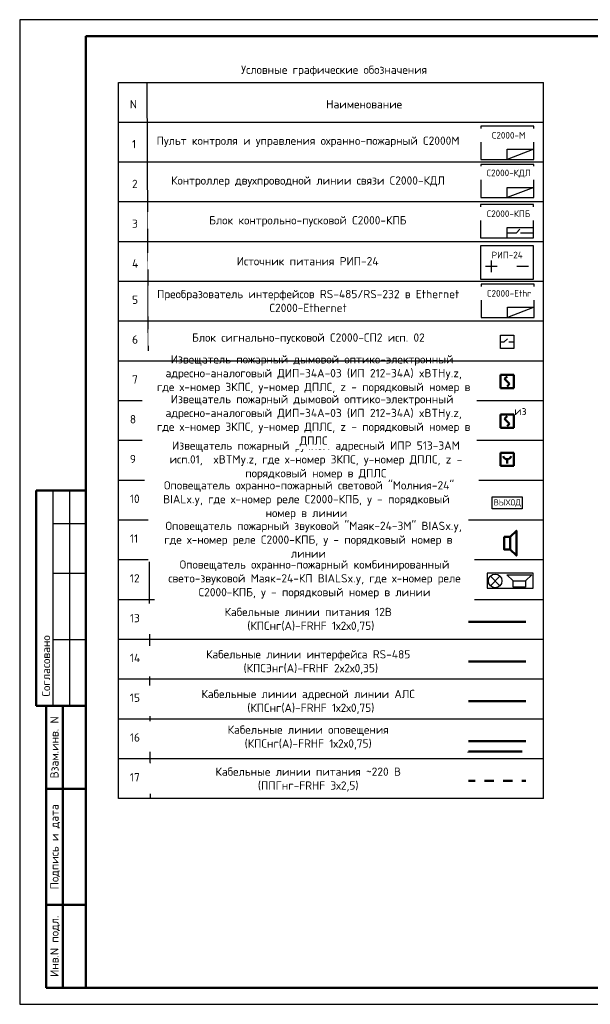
# Paper-space layout 'СО4' of a CAD drawing. Header units: millimetres. Extents: x -251634 to 540694, y -6316 to 23384.
# Tile 1 of 4: x -251634 to -234406, y -6316 to 23384. Entities that reach past the tile are written whole.
import ezdxf
from ezdxf.enums import TextEntityAlignment as Align

# ---------------------------------------------------------------- set-up
doc = ezdxf.new("R2010")
doc.units = ezdxf.units.MM
doc.set_wipeout_variables(frame=1)
doc.linetypes.add('Dashed', pattern=[564.444447, 282.222223, -282.222223])
doc.layers.add('....ТЕКСТ', color=7, linetype='Continuous', lineweight=15)
for name, color, linetype in [('226-1-Основной', 7, 'Continuous'), ('_0', 7, 'Continuous'), ('RS-485 АППЗ', 5, 'Continuous'), ('Проводки 220', 14, 'Continuous'), ('Штампы', 7, 'Continuous')]:
    doc.layers.add(name, color=color, linetype=linetype)
doc.layers.add('ПС', color=7, linetype='Continuous', lineweight=30, true_color=0x991b1e)
doc.layers.add('СОУЭ', color=7, linetype='Continuous', true_color=0x136734)
doc.styles.add('ISOCPEUR', font='isocpeur.ttf', dxfattribs={"height": 250})
doc.styles.add('XREF1$0$Standard', font='isocpeur.ttf')

# ---------------------------------------------------------------- blocks, each defined once
blk = doc.blocks.new('*U61')
at = {"lineweight": 50}
for p, q in [((5, 155), (20, 155)), ((5, 155), (5, 90)), ((5, 90), (20, 90)), ((8, 5), (8, 90)), ((13, 5), (13, 90)), ((8, 65), (20, 65)), ((8, 30), (20, 30)), ((8, 5), (20, 5))]:
    blk.add_line(p, q, dxfattribs=at)
for p, q in [((10, 155), (10, 90)), ((15, 155), (15, 90)), ((10, 145), (20, 145)), ((10, 130), (20, 130)), ((10, 110), (20, 110))]:
    blk.add_line(p, q)
blk.add_lwpolyline([(0, 0), (420, 0), (420, 297), (0, 297)], close=True)
blk.add_lwpolyline([(20, 292), (415, 292), (415, 5), (20, 5)], close=True, dxfattribs=at)
at = {"style": 'XREF1$0$Standard'}
for s, p in [('Согласовано', (7.95, 102.07)), ('Взам.инв. N', (10.5, 77.5)), ('Подпись и дата', (10.5, 47.5)), ('Инв.N подл.', (10.5, 17.5))]:
    blk.add_text(s, height=2.5, rotation=90, dxfattribs=at).set_placement(p, align=Align.MIDDLE_CENTER)
blk.add_text('Формат', height=2.5, dxfattribs=at).set_placement((364.02, 2))
blk.add_text('А3', height=2.5, dxfattribs=at).set_placement((381.51, 2), align=Align.RIGHT)
blk = doc.blocks.new('светозвук')
at = {"color": 0}
blk.add_wipeout([(-94614, -45180), (-94614, -44728), (-93227, -44728), (-93227, -45180)], dxfattribs=at)
at = {"layer": 'СОУЭ', "color": 116, "lineweight": 30, "true_color": 0x136734}
for p, q in [((-93616, -44806), (-93326, -45095)), ((-93616, -45095), (-93326, -44806))]:
    blk.add_line(p, q, dxfattribs=at)
blk.add_circle((-93471, -44950), 205, dxfattribs=at)
at = {"color": 116, "lineweight": 30, "true_color": 0x136734}
blk.add_wipeout([(-94387, -44763), (-94012, -44763), (-94012, -44950), (-93825, -45138), (-94575, -45138), (-94387, -44950)], dxfattribs=at).dxf.layer = 'СОУЭ'
at = {"layer": 'СОУЭ', "color": 116, "lineweight": 30, "true_color": 0x136734}
for p, q in [((-93825, -45138), (-94575, -45138)), ((-94012, -44950), (-94387, -44950))]:
    blk.add_line(p, q, dxfattribs=at)
blk.add_lwpolyline([(-94614, -45180), (-93227, -45180), (-93227, -44728), (-94614, -44728)], close=True, dxfattribs=at)
at = {"layer": 'СОУЭ', "color": 116, "lineweight": 30, "true_color": 0x136734, "flags": 128}
blk.add_lwpolyline([(-94387, -44763), (-94012, -44763), (-94012, -44950), (-93825, -45138), (-94575, -45138), (-94387, -44950)], close=True, dxfattribs=at)
blk = doc.blocks.new('дин')
at = {"color": 116, "lineweight": 50, "true_color": 0x136734}
blk.add_wipeout([(-11172, 61133), (-11172, 61508), (-10985, 61508), (-10797, 61696), (-10797, 60946), (-10985, 61133)], dxfattribs=at).dxf.layer = 'СОУЭ'
at = {"layer": 'СОУЭ', "color": 116, "lineweight": 50, "true_color": 0x136734}
for p, q in [((-10985, 61508), (-10985, 61133)), ((-10797, 61696), (-10797, 60946))]:
    blk.add_line(p, q, dxfattribs=at)
at = {"layer": 'СОУЭ', "color": 116, "lineweight": 50, "true_color": 0x136734, "flags": 128}
blk.add_lwpolyline([(-11172, 61133), (-11172, 61508), (-10985, 61508), (-10797, 61696), (-10797, 60946), (-10985, 61133)], close=True, dxfattribs=at)
blk = doc.blocks.new('табловых')
at = {"color": 219, "true_color": 0x642165}
blk.add_wipeout([(340774, -619493), (340774, -619008), (341984, -619008), (341984, -619493)], dxfattribs=at).dxf.layer = 'ПС'
at = {"layer": 'ПС', "color": 219, "true_color": 0x642165}
blk.add_lwpolyline([(340774, -619008), (341984, -619008), (341984, -619493), (340774, -619493)], close=True, dxfattribs=at)
at = {"layer": 'ПС', "color": 219, "true_color": 0x642165, "insert": (341384, -619258), "char_height": 250, "attachment_point": 5, "style": 'ISOCPEUR', "bg_fill": 3, "box_fill_scale": 1, "bg_fill_color": 256, "bg_fill_transparency": 0}
blk.add_mtext_dynamic_manual_height_columns('ВЫХОД', width=1036.55, gutter_width=1250, heights=[0], dxfattribs=at)
blk = doc.blocks.new('444444')
at = {"color": 244, "lineweight": 50, "true_color": 0x991b1e}
blk.add_wipeout([(-622221, 4118321), (-621821, 4118321), (-621821, 4118721), (-622221, 4118721)], dxfattribs=at).dxf.layer = 'ПС'
at = {"layer": 'ПС', "color": 244, "lineweight": 50, "true_color": 0x991b1e}
for p, q in [((-622221, 4118721), (-621821, 4118721)), ((-622221, 4118321), (-622221, 4118721)), ((-622021, 4118521), (-622021, 4118390)), ((-621821, 4118721), (-621821, 4118321)), ((-621821, 4118321), (-622221, 4118321))]:
    blk.add_line(p, q, dxfattribs=at)
blk.add_arc((-622020, 4118643), 122, 194.2654, 345.7346, dxfattribs=at)
blk = doc.blocks.new('33')
at = {"color": 244, "lineweight": 50, "ltscale": 200, "true_color": 0x991b1e}
blk.add_wipeout([(-618810, 3856665), (-618810, 3857065), (-618410, 3857065), (-618410, 3856665)], dxfattribs=at).dxf.layer = 'ПС'
at = {"layer": 'ПС', "color": 244, "lineweight": 50, "ltscale": 200, "true_color": 0x991b1e}
for p, q in [((-618810, 3857065), (-618410, 3857065)), ((-618810, 3856665), (-618810, 3857065)), ((-618685, 3856940), (-618610, 3857015)), ((-618685, 3856940), (-618535, 3856790)), ((-618410, 3857065), (-618410, 3856665)), ((-618410, 3856665), (-618810, 3856665)), ((-618535, 3856790), (-618610, 3856715))]:
    blk.add_line(p, q, dxfattribs=at)

psp = doc.layouts.new('СО4')

# ---------------------------------------------------------------- linework, layer by layer
at = {"layer": '....ТЕКСТ'}
psp.add_line((-235823, 9487), (-248652, 9487), dxfattribs=at)
for p, q in [((-236919, 16958), (-236637, 16958)), ((-236637, 16958), (-236532, 17060)), ((-236511, 16958), (-236119, 16958))]:
    psp.add_line(p, q)
at = {"layer": '226-1-Основной', "lineweight": 25}
for p, q in [((-248652, -113), (-248652, 21487)), ((-247796, 21487), (-247696, -113)), ((-235823, -113), (-235823, 21487)), ((-235823, 20287), (-248652, 20287)), ((-235823, 19087), (-248652, 19087)), ((-235823, 17887), (-248652, 17887)), ((-235823, 16687), (-248652, 16687)), ((-235823, 14287), (-248652, 14287)), ((-235823, 14287), (-248652, 14287)), ((-235823, 13087), (-248652, 13087)), ((-235823, 9487), (-248652, 9487)), ((-235823, 7087), (-248652, 7087)), ((-235823, 5887), (-248652, 5887)), ((-235823, 4687), (-248652, 4687)), ((-235823, 2287), (-248652, 2287)), ((-235823, 1087), (-248652, 1087)), ((-235823, -113), (-248652, -113))]:
    psp.add_line(p, q, dxfattribs=at)
psp.add_lwpolyline([(-248652, 21487), (-235823, 21487)], dxfattribs=at)
at = {"layer": 'RS-485 АППЗ', "lineweight": 50}
psp.add_line((-238163, 5224), (-236348, 5224), dxfattribs=at)
at = {"layer": 'RS-485 АППЗ', "color": 32, "lineweight": 50, "true_color": 0xcd6928}
psp.add_line((-238163, 4024), (-236348, 4024), dxfattribs=at)
at = {"layer": 'Проводки 220', "linetype": 'Dashed', "lineweight": 50}
psp.add_line((-238163, 424), (-236348, 424), dxfattribs=at)
at = {"layer": 'ПС', "color": 219, "lineweight": 50, "true_color": 0x642165}
psp.add_line((-236463, 1309), (-238109, 1309), dxfattribs=at)
at = {"layer": 'ПС', "color": 0, "lineweight": 30}
for points in [[(-237713, 20170), (-237713, 19170), (-236113, 19170), (-236113, 20170), (-237713, 20170)], [(-236913, 19170), (-236913, 19477), (-236113, 19477)], [(-236113, 19477), (-236913, 19170)], [(-237713, 19016), (-237713, 18016), (-236113, 18016), (-236113, 19016), (-237713, 19016)], [(-236913, 18016), (-236913, 18323), (-236113, 18323)], [(-236113, 18323), (-236913, 18016)], [(-237719, 17804), (-237719, 16804), (-236119, 16804), (-236119, 17804), (-237719, 17804)], [(-236919, 16804), (-236919, 17112), (-236119, 17112)]]:
    psp.add_lwpolyline(points, dxfattribs=at)
at = {"layer": 'СОУЭ', "color": 244, "lineweight": 50, "true_color": 0x991b1e}
psp.add_line((-238163, 2824), (-236348, 2824), dxfattribs=at)
at = {"layer": 'СОУЭ', "color": 116, "lineweight": 50, "true_color": 0x136734}
psp.add_line((-238163, 1624), (-236348, 1624), dxfattribs=at)

# ---------------------------------------------------------------- block references
at = {"layer": 'Штампы', "color": 7, "xscale": 100, "yscale": 100, "zscale": 100}
psp.add_blockref('*U61', (-251634, -6316), dxfattribs=at)

# ---------------------------------------------------------------- texts
at = {"layer": '226-1-Основной', "lineweight": 25, "style": 'ISOCPEUR'}
for s, p in [('Условные графические обозначения', (-244949, 21749)), ('N', (-248308, 20708)), ('Наименование', (-242381, 20708)), ('1', (-248241, 19505)), ('2', (-248241, 18305)), ('3', (-248241, 17105)), ('4', (-248241, 15905)), ('5', (-248241, 14810)), ('6', (-248241, 13610)), ('7', (-248241, 12407)), ('8', (-248308, 11207)), ('9', (-248308, 10007)), ('13', (-248308, 5207)), ('14', (-248308, 4007)), ('15', (-248308, 2807)), ('16', (-248308, 1607)), ('17', (-248308, 407))]:
    psp.add_text(s, height=250, dxfattribs=at).set_placement(p)

# ---------------------------------------------------------------- next in the draw order: texts
at = {"layer": '....ТЕКСТ', "attachment_point": 5, "style": 'ISOCPEUR', "bg_fill": 2}
for s, insert, char_height, width in [('Пульт контроля и управления охранно-пожарный С2000М', (-242929, 19699), 250, 9410.64), ('Контроллер двухпроводной линии связи С2000-КДЛ', (-242929, 18499), 250, 9410.64), ('Блок контрольно-пусковой С2000-КПБ', (-242935, 17299), 250, 9410.64), ('\\pi-250.002,l250.002; Извещатель пожарный дымовой оптико-электронный адресно-аналоговый ДИП-34А-03 (ИП 212-34А) xBTHy.z, где х-номер ЗКПС, у-номер ДПЛС, z - порядковый номер в ДПЛС', (-242884, 12487), 250.002, 9835.34), ('Кабельные линии питания 12В\\P (КПСнг(А)-FRHF 1х2х0,75)', (-242924, 5281), 250, 9410.64), ('Кабельные линии интерфейса RS-485\\P (КПСЭнг(А)-FRHF 2х2х0,35)', (-242924, 4003), 250, 9410.64), ('Кабельные линии адресной линии АЛС\\P (КПСнг(А)-FRHF 1х2х0,75)', (-242924, 2807), 250, 9410.64), ('Кабельные линии оповещения \\P(КПСнг(А)-FRHF 1х2х0,75)', (-242924, 1730), 250, 9410.64), ('Кабельные линии питания ~220 В\\P(ППГнг-FRHF 3х2,5)', (-242924, 463), 250, 9410.64)]:
    psp.add_mtext(s, dxfattribs=dict(at, insert=insert, char_height=char_height, width=width))
at = {"layer": '....ТЕКСТ', "char_height": 200, "width": 1518.45, "attachment_point": 5, "line_spacing_factor": 0.75, "style": 'ISOCPEUR', "bg_fill": 2}
for s, insert in [('\\pt0,600;С2000-М', (-236870, 19896)), ('\\pt0,600;С2000-КДЛ', (-236870, 18742)), ('\\pt0,600;С2000-КПБ', (-236876, 17530))]:
    psp.add_mtext(s, dxfattribs=dict(at, insert=insert))

# ---------------------------------------------------------------- next in the draw order: linework, layer by layer
at = {"layer": '226-1-Основной', "lineweight": 25}
for p, q in [((-235823, 15487), (-248652, 15487)), ((-235823, 15487), (-248652, 15487)), ((-235823, 3487), (-248652, 3487))]:
    psp.add_line(p, q, dxfattribs=at)
at = {"layer": 'ПС', "color": 0, "lineweight": 30}
for points in [[(-237703, 15402), (-237703, 14402), (-236103, 14402), (-236103, 15402), (-237703, 15402)], [(-236903, 14402), (-236903, 14709), (-236103, 14709)], [(-236103, 14709), (-236903, 14402)]]:
    psp.add_lwpolyline(points, dxfattribs=at)

# ---------------------------------------------------------------- next in the draw order: texts
at = {"layer": '....ТЕКСТ', "insert": (-236916, 16284), "char_height": 200, "width": 1518.45, "attachment_point": 5, "line_spacing_factor": 0.75, "style": 'ISOCPEUR', "bg_fill": 2}
psp.add_mtext('\\pt0,600;РИП-24', dxfattribs=at)
at = {"layer": '....ТЕКСТ', "attachment_point": 5, "style": 'ISOCPEUR', "bg_fill": 2}
for s, insert, char_height, width in [('Источник питания РИП-24', (-242940, 16099), 250, 9410.64), ('Преобразователь интерфейсов RS-485/RS-232 в Ethernet С2000-Ethernet', (-242924, 14899), 250, 9410.64), ('\\pl250.002;Извещатель пожарный ручной адресный ИПР 513-3АМ исп.01,  xBTMy.z, где х-номер ЗКПС, у-номер ДПЛС, z - порядковый номер в ДПЛС', (-242816, 10087), 250.002, 9837.48)]:
    psp.add_mtext(s, dxfattribs=dict(at, insert=insert, char_height=char_height, width=width))

# ---------------------------------------------------------------- next in the draw order: linework, layer by layer
at = {"color": 0, "lineweight": 30}
for points in [[(-237725, 16558), (-237725, 15558), (-236125, 15558), (-236125, 16558), (-237725, 16558)], [(-237396, 16119), (-237396, 15770)], [(-237570, 15945), (-237221, 15945)], [(-236623, 15945), (-236274, 15945)]]:
    psp.add_lwpolyline(points, dxfattribs=at)
at = {"layer": '226-1-Основной', "lineweight": 25}
for p, q in [((-235823, 13087), (-248652, 13087)), ((-235823, 11887), (-248652, 11887)), ((-235823, 10687), (-248652, 10687))]:
    psp.add_line(p, q, dxfattribs=at)

# ---------------------------------------------------------------- next in the draw order: block references
at = {"rotation": 180}
psp.add_blockref('светозвук', (-330750, -38495), dxfattribs=at)
at = {"layer": '_0', "color": 0, "xscale": 0.75, "yscale": 0.75, "zscale": 0.75}
psp.add_blockref('табловых', (-492952, 473248), dxfattribs=at)
at = {"layer": 'ПС'}
for name, p in [('33', (381692, -3844392)), ('33', (381692, -3845592)), ('444444', (385103, -4108398))]:
    psp.add_blockref(name, p, dxfattribs=at)
at = {"layer": 'ПС', "color": 116, "lineweight": 30, "true_color": 0x136734, "xscale": -1, "rotation": 180}
psp.add_blockref('дин', (-225840, 68914), dxfattribs=at)

# ---------------------------------------------------------------- next in the draw order: texts
at = {"layer": '....ТЕКСТ', "insert": (-236859, 15128), "char_height": 200, "width": 1518.45, "attachment_point": 5, "line_spacing_factor": 0.75, "style": 'ISOCPEUR', "bg_fill": 2}
psp.add_mtext('\\pt0,600;С2000-Ethr', dxfattribs=at)
at = {"layer": '....ТЕКСТ', "char_height": 250, "attachment_point": 5, "style": 'ISOCPEUR', "bg_fill": 2}
for s, insert, width in [('Блок сигнально-пусковой С2000-СП2 исп. 02', (-242918, 13762), 9410.64), (' Оповещатель охранно-пожарный световой "Молния-24" BIALx.y, где х-номер реле С2000-КПБ, у - порядковый номер в линии', (-242977, 8887), 9505.68), ('{\\C0;Оповещатель охранно-пожарный комбинированный свето-звуковой Маяк-24-КП }BIALSx.y, где х-номер реле С2000-КПБ, у - порядковый номер в линии', (-242733, 6499), 9409.94)]:
    psp.add_mtext(s, dxfattribs=dict(at, insert=insert, width=width))
at = {"layer": '226-1-Основной', "lineweight": 25, "style": 'ISOCPEUR'}
for s, p in [('10', (-248308, 8807)), ('11', (-248308, 7607)), ('12', (-248308, 6407))]:
    psp.add_text(s, height=250, dxfattribs=at).set_placement(p)

# ---------------------------------------------------------------- next in the draw order: wipeouts: each hides what was drawn before it
at = {"color": 177, "lineweight": 30, "ltscale": 200, "true_color": 0x293189}
psp.add_wipeout([(-237118, 13470), (-237118, 13870), (-236718, 13870), (-236718, 13470)], dxfattribs=at).dxf.layer = 'ПС'

# ---------------------------------------------------------------- next in the draw order: linework, layer by layer
at = {"color": 177, "true_color": 0x293189}
for p, q in [((-237118, 13670), (-237009, 13670)), ((-237009, 13670), (-236904, 13759)), ((-236867, 13670), (-236718, 13670))]:
    psp.add_line(p, q, dxfattribs=at)
at = {"layer": '226-1-Основной', "lineweight": 25}
psp.add_line((-235823, 8287), (-248652, 8287), dxfattribs=at)
at = {"layer": 'ПС', "color": 177, "lineweight": 30, "ltscale": 200, "true_color": 0x293189}
for p, q in [((-237118, 13870), (-236718, 13870)), ((-237118, 13470), (-237118, 13870)), ((-236718, 13870), (-236718, 13470)), ((-236718, 13470), (-237118, 13470))]:
    psp.add_line(p, q, dxfattribs=at)

# ---------------------------------------------------------------- next in the draw order: texts
at = {"layer": 'ПС', "color": 244, "lineweight": 30, "true_color": 0x991b1e, "insert": (-236519, 11580), "char_height": 250, "width": 301.86, "attachment_point": 5, "style": 'ISOCPEUR', "bg_fill": 3, "box_fill_scale": 1, "bg_fill_color": 256, "bg_fill_transparency": 0}
psp.add_mtext('из', dxfattribs=at)

# ---------------------------------------------------------------- next in the draw order: texts
at = {"layer": '....ТЕКСТ', "insert": (-242884, 11287), "char_height": 250.002, "width": 9835.34, "attachment_point": 5, "style": 'ISOCPEUR', "bg_fill": 2}
psp.add_mtext('\\pi-250.002,l250.002; Извещатель пожарный дымовой оптико-электронный адресно-аналоговый ДИП-34А-03 (ИП 212-34А) xBTHy.z, где х-номер ЗКПС, у-номер ДПЛС, z - порядковый номер в ДПЛС', dxfattribs=at)

# ---------------------------------------------------------------- next in the draw order: texts
at = {"layer": '....ТЕКСТ', "insert": (-242918, 7699), "char_height": 250, "width": 9410.64, "attachment_point": 5, "style": 'ISOCPEUR', "bg_fill": 2}
psp.add_mtext('{\\C0;  Оповещатель пожарный звуковой "Маяк-24-ЗМ" }BIASx.y, где х-номер реле С2000-КПБ, у - порядковый номер в линии', dxfattribs=at)

doc.saveas('drawing.dxf')
